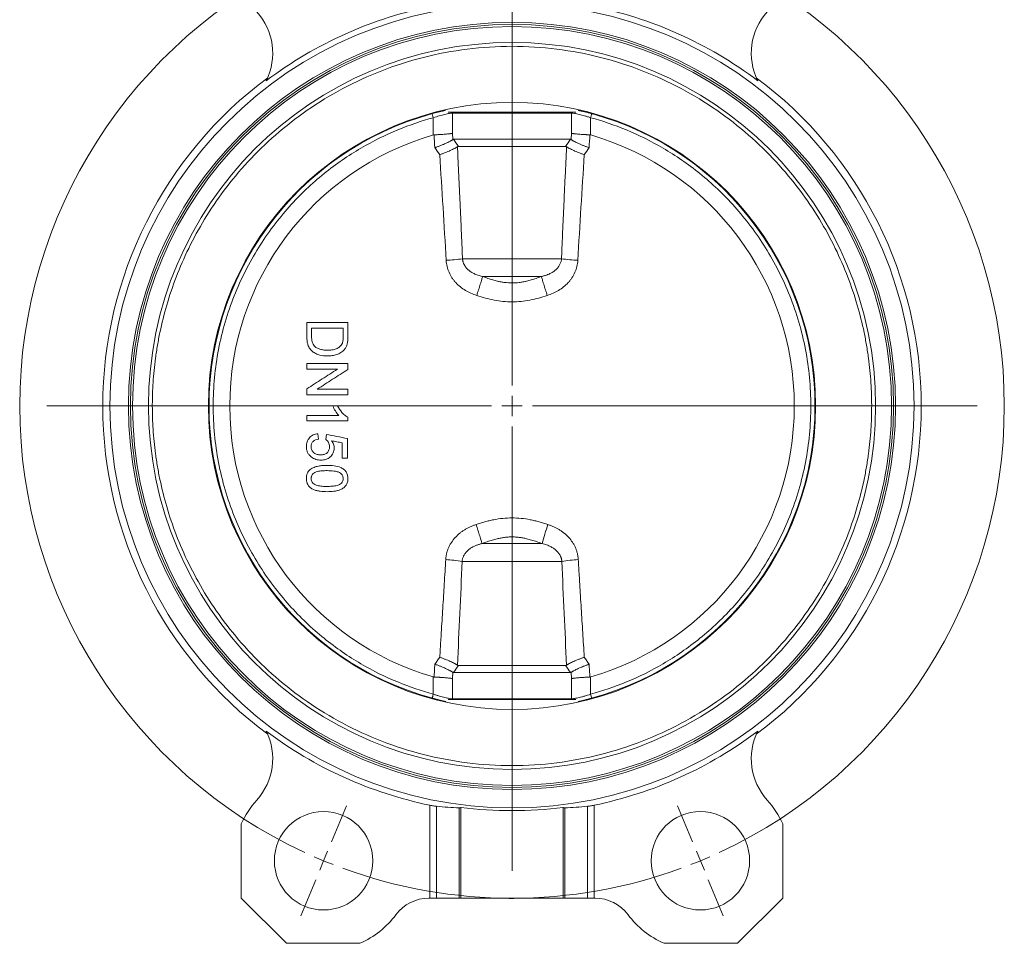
# Model space of a CAD drawing. Header units: millimetres. Extents: x 38 to 1003, y -143 to 975.
# Tile 8 of 29: x 166 to 406, y 301 to 526. Entities that reach past the tile are written whole.
import ezdxf

# ---------------------------------------------------------------- set-up
doc = ezdxf.new("R2010")
doc.units = ezdxf.units.MM

# ---------------------------------------------------------------- blocks, each defined once
blk = doc.blocks.new('SW_CENTERMARKSYMBOL_2')
at = {"color": 0, "linetype": 'Continuous', "lineweight": 0}
for p, q in [((-93.76, 4.62), (-97.39, 13.4)), ((1.91, 4.62), (5.55, 13.4)), ((-45.92, -105.87), (-45.92, 2.5)), ((-91.84, 0), (-92.8, 2.31)), ((-91.84, 0), (-90.89, -2.31)), ((0, 0), (-0.96, -2.31)), ((0, 0), (0.96, 2.31)), ((-89.93, -4.62), (-86.3, -13.4)), ((-1.91, -4.62), (-5.55, -13.4)), ((-45.92, -110.87), (-45.92, -108.37)), ((-50.92, -110.87), (-159.29, -110.87)), ((-45.92, -110.87), (-48.42, -110.87)), ((-45.92, -110.87), (-45.92, -113.37)), ((-45.92, -110.87), (-43.42, -110.87)), ((-40.92, -110.87), (67.44, -110.87)), ((-45.92, -115.87), (-45.92, -224.23)), ((-89.93, -217.11), (-86.3, -208.33)), ((-1.91, -217.11), (-5.55, -208.33)), ((-91.84, -221.73), (-90.89, -219.42)), ((0, -221.73), (-0.96, -219.42)), ((-91.84, -221.73), (-92.8, -224.04)), ((0, -221.73), (0.96, -224.04)), ((-93.76, -226.35), (-97.39, -235.13)), ((1.91, -226.35), (5.55, -235.13))]:
    blk.add_line(p, q, dxfattribs=at)
for start, end in [(69.8873, 110.1127), (112.5, 113.6937), (111.3063, 112.5), (67.5, 68.6937), (66.3063, 67.5), (114.8873, 245.1127), (294.8873, 65.1127), (246.3063, 247.5), (292.5, 293.6937), (247.5, 248.6937), (291.3063, 292.5), (249.8873, 290.1127)]:
    blk.add_arc((-45.92, -110.87), 120, start, end, dxfattribs=at)

msp = doc.modelspace()

# ---------------------------------------------------------------- linework, layer by layer
at = {"color": 7, "linetype": 'Continuous', "lineweight": 15}
for p, q in [((267.03, 502.89), (267.29, 501.93)), ((267.29, 501.93), (267.29, 497.73)), ((270.14, 503.82), (270.21, 503.7)), ((270.9, 503.25), (286.47, 503.25)), ((271.97, 503.05), (300.96, 503.05)), ((271.97, 498.13), (271.97, 503.05)), ((286.47, 503.25), (302.03, 503.25)), ((300.96, 503.05), (300.96, 498.13)), ((305.64, 497.73), (305.64, 501.93)), ((271.97, 498.13), (272.03, 496.59)), ((300.96, 498.13), (300.9, 496.59)), ((300.7, 496.66), (272.23, 496.66)), ((299.54, 494.93), (273.39, 494.93)), ((298.54, 467.55), (274.4, 467.55)), ((279.28, 463.22), (293.66, 463.22)), ((242.78, 431.66), (243.97, 431.66)), ((236.47, 429.35), (236.47, 428.07)), ((239.29, 423.58), (239.16, 424.86)), ((241.21, 424.74), (241.08, 423.45)), ((245.06, 418.97), (246.34, 418.97)), ((293.79, 398.1), (279.14, 398.1)), ((274.31, 393.77), (298.62, 393.77)), ((273.39, 368.39), (299.54, 368.39)), ((267.29, 365.59), (267.29, 361.39)), ((271.97, 365.19), (272.03, 366.73)), ((271.97, 360.27), (271.97, 365.19)), ((272.23, 366.66), (300.7, 366.66)), ((300.96, 365.19), (300.9, 366.73)), ((300.96, 365.19), (300.96, 360.27)), ((305.64, 361.39), (305.64, 365.59)), ((270.9, 360.07), (302.03, 360.07)), ((300.96, 360.27), (271.97, 360.27)), ((305.9, 360.42), (305.64, 361.39)), ((302.8, 359.5), (302.73, 359.62)), ((266.42, 311.66), (266.42, 334.33)), ((268.06, 311.66), (268.06, 334.06)), ((273.6, 311.66), (273.6, 333.68)), ((273.97, 333.81), (273.97, 311.66)), ((298.97, 311.66), (298.97, 333.81)), ((299.33, 333.68), (299.33, 311.66)), ((304.87, 311.66), (304.87, 334.06)), ((306.51, 311.66), (306.51, 334.33)), ((220.47, 329.79), (220.47, 311.66)), ((352.47, 311.66), (352.47, 329.79)), ((220.47, 311.66), (231.47, 300.66)), ((266.19, 311.66), (266.42, 311.66)), ((266.42, 311.66), (268.06, 311.66)), ((268.06, 311.66), (273.6, 311.66)), ((273.6, 311.66), (273.97, 311.66)), ((273.97, 311.66), (298.97, 311.66)), ((285.49, 311.56), (285.49, 311.66)), ((285.81, 311.56), (285.81, 311.66)), ((285.81, 311.56), (286.67, 311.56)), ((286.67, 311.56), (286.67, 311.66)), ((286.67, 311.56), (286.88, 311.56)), ((286.88, 311.56), (286.88, 311.66)), ((287.34, 311.56), (287.34, 311.66)), ((298.97, 311.66), (299.33, 311.66)), ((299.33, 311.66), (304.87, 311.66)), ((304.87, 311.66), (306.51, 311.66)), ((306.51, 311.66), (306.74, 311.66)), ((341.47, 300.66), (352.47, 311.66)), ((231.47, 300.66), (249.41, 300.66)), ((323.52, 300.66), (341.47, 300.66))]:
    msp.add_line(p, q, dxfattribs=at)
at = {"color": 8, "linetype": 'Continuous', "lineweight": 15, "flags": 128}
for points in [[(271.99, 503.25), (271.98, 503.22), (271.97, 503.05)], [(300.95, 503.25), (300.95, 503.22), (300.96, 503.05)], [(271.99, 360.07), (271.98, 360.1), (271.97, 360.27)], [(300.95, 360.07), (300.95, 360.1), (300.96, 360.27)]]:
    msp.add_lwpolyline(points, dxfattribs=at)
at = {"color": 7, "linetype": 'Continuous', "lineweight": 15}
for centre, radius in [((286.47, 431.66), 98), ((286.47, 431.66), 93.5), ((286.47, 431.66), 93), ((286.47, 431.66), 74), ((240.54, 320.79), 12), ((332.39, 320.79), 12)]:
    msp.add_circle(centre, radius, dxfattribs=at)
for centre, radius, start, end in [((286.47, 431.66), 99.37, 101.0229, 127.061), ((286.47, 431.66), 99.37, 52.939, 78.9771), ((213.15, 517.65), 15, 333.5029, 42.2452), ((359.78, 517.65), 15, 137.7548, 206.4971), ((286.47, 431.66), 92.5, 0, 180), ((286.47, 431.66), 88.61, 0, 180), ((286.47, 431.66), 99.75, 126.6545, 233.3455), ((286.47, 431.66), 99.75, 306.6545, 53.3455), ((286.47, 431.66), 73.85, 102.7192, 180), ((286.47, 431.66), 73.85, 0, 77.2808), ((286.47, 431.66), 68.8, 106.1832, 253.8168), ((286.47, 431.66), 68.8, 286.1832, 73.8168), ((268.63, 505.73), 38.61, 272.6371, 278.5816), ((304.3, 505.73), 38.61, 261.4184, 267.3629), ((286.47, 431.66), 92.5, 180, 360), ((286.47, 431.66), 88.61, 180, 0), ((286.47, 431.66), 73.85, 180, 257.2808), ((286.47, 431.66), 73.85, 282.7192, 0), ((360.5, 380.13), 69.08, 160.8821, 164.9169), ((268.6, 357.99), 36.24, 80.9291, 87.3097), ((304.33, 357.99), 36.24, 92.6903, 99.0709), ((213.15, 345.67), 15, 317.7548, 26.4971), ((286.47, 431.66), 99.37, 232.939, 258.3649), ((286.47, 431.66), 99.37, 281.6351, 307.061), ((359.78, 345.67), 15, 153.5029, 222.2452), ((240.54, 320.79), 22, 137.7548, 155.8722), ((286.47, 431.66), 98.65, 262.7202, 277.2798), ((332.39, 320.79), 22, 24.1278, 42.2452), ((266.19, 301.66), 10, 90, 143.2767), ((306.74, 301.66), 10, 36.7233, 90), ((240.54, 320.79), 22, 293.7655, 323.2767), ((332.39, 320.79), 22, 216.7233, 246.2345)]:
    msp.add_arc(centre, radius, start, end, dxfattribs=at)
for centre, start_param, end_param in [((277.6, 431.66), 4.615392, 4.671811), ((295.33, 431.66), 4.752967, 4.809386)]:
    msp.add_ellipse(centre, major_axis=(98.46, 0), ratio=0.995936, start_param=start_param, end_param=end_param, dxfattribs=at)
for points, knots in [([(374.14, 431.66), (374.14, 431.97), (374.13, 432.6), (374.12, 433.54), (374.09, 434.49), (374.06, 435.43), (374.01, 436.37), (373.92, 438), (373.73, 440.31), (373.37, 443.36), (372.9, 446.46), (372.08, 450.79), (370.68, 456.37), (368.37, 463.23), (365.31, 470.26), (361.43, 477.38), (356.63, 484.47), (350.88, 491.37), (344.13, 497.93), (336.4, 503.95), (327.73, 509.24), (318.23, 513.6), (308.05, 516.86), (297.38, 518.88), (286.47, 519.56), (275.55, 518.88), (264.88, 516.86), (254.7, 513.6), (245.2, 509.24), (236.54, 503.95), (228.8, 497.93), (222.05, 491.37), (216.3, 484.47), (211.51, 477.38), (207.62, 470.26), (204.56, 463.23), (202.25, 456.37), (200.86, 450.79), (200.03, 446.46), (199.56, 443.36), (199.21, 440.31), (198.99, 437.68), (198.87, 435.43), (198.81, 433.54), (198.8, 432.29), (198.79, 431.66)], [0, 0, 0, 0, 0.003423, 0.006846, 0.010268, 0.013691, 0.017114, 0.020538, 0.031466, 0.042396, 0.054022, 0.06565, 0.090365, 0.116606, 0.144422, 0.173842, 0.204873, 0.237492, 0.271638, 0.307213, 0.344072, 0.382028, 0.42085, 0.460272, 0.5, 0.539728, 0.57915, 0.617972, 0.655928, 0.692787, 0.728362, 0.762509, 0.795127, 0.826158, 0.855578, 0.883394, 0.909636, 0.934351, 0.945977, 0.957605, 0.968533, 0.979463, 0.986308, 0.993153, 1, 1, 1, 1]), ([(267.29, 501.93), (264.47, 501.16), (261.56, 500.18), (255.64, 497.73), (252.62, 496.25), (246.6, 492.72), (243.59, 490.66), (237.72, 485.92), (234.86, 483.22), (229.47, 477.19), (226.94, 473.85), (222.4, 466.58), (220.4, 462.65), (217.1, 454.34), (215.81, 449.95), (214.07, 440.93), (213.63, 436.29), (213.63, 427.02), (214.07, 422.39), (215.81, 413.37), (217.1, 408.98), (220.4, 400.67), (222.4, 396.74), (226.94, 389.47), (229.47, 386.13), (234.86, 380.1), (237.72, 377.4), (243.59, 372.65), (246.6, 370.6), (252.62, 367.06), (255.64, 365.59), (261.56, 363.14), (264.47, 362.16), (267.29, 361.39)], [0, 0, 0, 0, 0.0625, 0.0625, 0.125, 0.125, 0.1875, 0.1875, 0.25, 0.25, 0.3125, 0.3125, 0.375, 0.375, 0.4375, 0.4375, 0.5, 0.5, 0.5625, 0.5625, 0.625, 0.625, 0.6875, 0.6875, 0.75, 0.75, 0.8125, 0.8125, 0.875, 0.875, 0.9375, 0.9375, 1, 1, 1, 1]), ([(271.97, 503.05), (271.88, 503.05), (271.77, 503.04), (271.51, 503.02), (271.37, 503), (271.06, 502.94), (270.88, 502.91), (270.51, 502.83), (270.31, 502.79), (269.9, 502.69), (269.68, 502.63), (269.23, 502.51), (268.99, 502.45), (268.28, 502.24), (267.79, 502.09), (267.29, 501.93)], [0, 0, 0, 0, 0.125, 0.125, 0.25, 0.25, 0.375, 0.375, 0.5, 0.5, 0.625, 0.625, 0.75, 0.75, 1, 1, 1, 1]), ([(305.64, 501.93), (305.39, 502.01), (305.15, 502.09), (304.65, 502.24), (304.41, 502.31), (303.93, 502.45), (303.7, 502.51), (303.25, 502.63), (303.03, 502.69), (302.61, 502.79), (302.42, 502.83), (302.05, 502.91), (301.87, 502.94), (301.4, 503.02), (301.15, 503.05), (300.96, 503.05)], [0, 0, 0, 0, 0.125, 0.125, 0.25, 0.25, 0.375, 0.375, 0.5, 0.5, 0.625, 0.625, 0.75, 0.75, 1, 1, 1, 1]), ([(305.64, 501.93), (305.67, 502.04), (305.71, 502.16), (305.77, 502.4), (305.8, 502.51), (305.85, 502.7), (305.87, 502.77), (305.9, 502.87), (305.9, 502.89), (305.9, 502.89)], [0, 0, 0, 0, 0.25, 0.25, 0.5, 0.5, 0.75, 0.75, 1, 1, 1, 1]), ([(305.64, 361.39), (308.47, 362.16), (311.38, 363.14), (317.3, 365.59), (320.31, 367.06), (326.33, 370.6), (329.34, 372.65), (335.21, 377.4), (338.07, 380.1), (343.46, 386.13), (346, 389.47), (350.53, 396.74), (352.53, 400.67), (355.83, 408.98), (357.12, 413.37), (358.86, 422.39), (359.31, 427.02), (359.31, 436.29), (358.86, 440.93), (357.12, 449.95), (355.83, 454.34), (352.53, 462.65), (350.53, 466.58), (346, 473.85), (343.46, 477.19), (338.07, 483.22), (335.21, 485.92), (329.34, 490.66), (326.33, 492.72), (320.31, 496.25), (317.3, 497.73), (311.38, 500.18), (308.47, 501.16), (305.64, 501.93)], [0, 0, 0, 0, 0.0625, 0.0625, 0.125, 0.125, 0.1875, 0.1875, 0.25, 0.25, 0.3125, 0.3125, 0.375, 0.375, 0.4375, 0.4375, 0.5, 0.5, 0.5625, 0.5625, 0.625, 0.625, 0.6875, 0.6875, 0.75, 0.75, 0.8125, 0.8125, 0.875, 0.875, 0.9375, 0.9375, 1, 1, 1, 1]), ([(267.48, 497.76), (267.45, 497.76), (267.38, 497.76), (267.32, 497.74), (267.29, 497.73)], [0, 0, 0, 0, 0.494967, 1, 1, 1, 1]), ([(271.97, 498.13), (271.94, 498.12), (271.89, 498.11), (271.81, 498.1), (271.72, 498.08), (271.64, 498.07), (271.56, 498.06), (271.48, 498.04), (271.4, 498.03), (271.33, 498.02), (271.13, 498), (270.77, 497.96), (270.2, 497.91), (269.59, 497.86), (269.02, 497.83), (268.56, 497.81), (268.2, 497.79), (267.84, 497.77), (267.6, 497.77), (267.48, 497.76)], [0, 0, 0, 0, 0.0363671, 0.0706139, 0.1027402, 0.1327462, 0.1606317, 0.1863966, 0.210041, 0.2315648, 0.250968, 0.3824349, 0.5007492, 0.6290163, 0.7504004, 0.814213, 0.8770828, 0.9390113, 1, 1, 1, 1]), ([(305.45, 497.76), (305.38, 497.77), (305.25, 497.77), (305.04, 497.78), (304.84, 497.78), (304.63, 497.79), (304.43, 497.8), (304.22, 497.81), (303.86, 497.83), (303.34, 497.86), (302.73, 497.91), (302.16, 497.96), (301.77, 498), (301.5, 498.04), (301.32, 498.06), (301.13, 498.09), (301.02, 498.12), (300.96, 498.13)], [0, 0, 0, 0, 0.03474, 0.069787, 0.105141, 0.140803, 0.176774, 0.213053, 0.24964, 0.37102, 0.499295, 0.617604, 0.749079, 0.795711, 0.853076, 0.921174, 1, 1, 1, 1]), ([(305.64, 497.73), (305.61, 497.74), (305.55, 497.76), (305.48, 497.76), (305.45, 497.76)], [0, 0, 0, 0, 0.5050329, 1, 1, 1, 1]), ([(267.66, 494.63), (267.73, 494.65), (267.88, 494.7), (268.11, 494.78), (268.39, 494.88), (268.7, 495), (269.08, 495.14), (269.44, 495.29), (269.86, 495.46), (270.34, 495.67), (270.86, 495.92), (271.27, 496.12), (271.55, 496.28), (271.74, 496.39), (271.9, 496.49), (271.99, 496.56), (272.03, 496.59)], [0, 0, 0, 0, 0.0369892, 0.0788643, 0.1257443, 0.1879243, 0.2508922, 0.3321193, 0.3932698, 0.5007621, 0.6309362, 0.7504442, 0.8149953, 0.8781696, 0.9398653, 1, 1, 1, 1]), ([(273.17, 494.86), (273.14, 494.83), (273.08, 494.79), (272.97, 494.72), (272.86, 494.65), (272.73, 494.58), (272.59, 494.5), (272.36, 494.38), (271.98, 494.19), (271.44, 493.93), (270.84, 493.67), (270.31, 493.45), (269.87, 493.28), (269.53, 493.16), (269.2, 493.03), (268.97, 492.95), (268.85, 492.91)], [0, 0, 0, 0, 0.039854, 0.080435, 0.121723, 0.163697, 0.206331, 0.249594, 0.36903, 0.499383, 0.624691, 0.749303, 0.81207, 0.874135, 0.937288, 1, 1, 1, 1]), ([(274.4, 467.55), (274.37, 468.29), (274.3, 469.79), (274.21, 472.05), (274.11, 474.32), (274.01, 476.61), (273.91, 478.91), (273.77, 481.95), (273.59, 485.74), (273.38, 490.28), (273.24, 493.32), (273.17, 494.86)], [0, 0, 0, 0, 0.081931, 0.164448, 0.247554, 0.331249, 0.415534, 0.50041, 0.665047, 0.831574, 1, 1, 1, 1]), ([(299.76, 494.86), (299.73, 494.07), (299.66, 492.51), (299.55, 490.17), (299.44, 487.84), (299.33, 485.53), (299.22, 483.24), (299.12, 480.95), (299.01, 478.68), (298.91, 476.43), (298.81, 474.19), (298.72, 471.96), (298.63, 469.75), (298.57, 468.28), (298.54, 467.55)], [0, 0, 0, 0, 0.086314, 0.172082, 0.257307, 0.341988, 0.426126, 0.509724, 0.592781, 0.675299, 0.757278, 0.838721, 0.919628, 1, 1, 1, 1]), ([(299.76, 494.86), (299.8, 494.83), (299.86, 494.79), (299.96, 494.72), (300.08, 494.65), (300.2, 494.58), (300.34, 494.5), (300.58, 494.38), (300.95, 494.19), (301.49, 493.93), (302.1, 493.67), (302.63, 493.45), (303.06, 493.28), (303.4, 493.16), (303.74, 493.03), (303.96, 492.95), (304.08, 492.91)], [0, 0, 0, 0, 0.039849, 0.080437, 0.121737, 0.16372, 0.206352, 0.249594, 0.369105, 0.499383, 0.624691, 0.749303, 0.812105, 0.874135, 0.937217, 1, 1, 1, 1]), ([(300.9, 496.59), (300.92, 496.57), (300.97, 496.54), (301.06, 496.48), (301.15, 496.42), (301.25, 496.36), (301.36, 496.29), (301.48, 496.23), (301.7, 496.1), (302.07, 495.92), (302.62, 495.66), (303.23, 495.39), (303.78, 495.17), (304.23, 495), (304.57, 494.87), (304.92, 494.75), (305.16, 494.67), (305.27, 494.63)], [0, 0, 0, 0, 0.034172, 0.068864, 0.104064, 0.139756, 0.175923, 0.212546, 0.249603, 0.369112, 0.499304, 0.624646, 0.749107, 0.812059, 0.874246, 0.937322, 1, 1, 1, 1]), ([(277.87, 458.59), (276.91, 458.91), (275.99, 459.31), (274.69, 460.09), (274.27, 460.38), (273.48, 461.01), (273.11, 461.36), (272.6, 461.91), (272.44, 462.1), (272.13, 462.5), (271.98, 462.7), (271.56, 463.34), (271.32, 463.78), (270.91, 464.69), (270.75, 465.17), (270.51, 466.16), (270.44, 466.65), (270.41, 467.15)], [0, 0, 0, 0, 0.25, 0.25, 0.375, 0.375, 0.5, 0.5, 0.5625, 0.5625, 0.625, 0.625, 0.75, 0.75, 0.875, 0.875, 1, 1, 1, 1]), ([(274.4, 467.55), (274.4, 467.48), (274.41, 467.35), (274.45, 467.16), (274.49, 466.97), (274.54, 466.78), (274.6, 466.59), (274.67, 466.41), (274.75, 466.23), (274.85, 466.05), (275.06, 465.68), (275.45, 465.16), (276.1, 464.58), (276.83, 464.1), (277.52, 463.76), (278.15, 463.53), (278.71, 463.35), (279.08, 463.26), (279.28, 463.22)], [0, 0, 0, 0, 0.027121, 0.054413, 0.081894, 0.109581, 0.137489, 0.165635, 0.194035, 0.222705, 0.251661, 0.373545, 0.501276, 0.623346, 0.750831, 0.832062, 0.915031, 1, 1, 1, 1]), ([(293.66, 463.22), (293.77, 463.24), (294, 463.3), (294.34, 463.39), (294.67, 463.5), (295, 463.61), (295.48, 463.8), (296.11, 464.1), (296.84, 464.58), (297.49, 465.17), (297.91, 465.73), (298.17, 466.19), (298.31, 466.52), (298.42, 466.86), (298.5, 467.2), (298.52, 467.43), (298.54, 467.55)], [0, 0, 0, 0, 0.0514568, 0.1021498, 0.1521355, 0.2014716, 0.2502151, 0.3779372, 0.5002198, 0.6280234, 0.749975, 0.8015404, 0.8522329, 0.9021445, 0.9513684, 1, 1, 1, 1]), ([(302.52, 467.15), (302.49, 466.65), (302.42, 466.15), (302.18, 465.17), (302.02, 464.7), (301.61, 463.77), (301.37, 463.33), (300.95, 462.7), (300.8, 462.5), (300.49, 462.1), (300.33, 461.91), (299.81, 461.35), (299.44, 461.01), (298.65, 460.38), (298.24, 460.09), (296.93, 459.3), (296.02, 458.9), (295.06, 458.59)], [0, 0, 0, 0, 0.125, 0.125, 0.25, 0.25, 0.375, 0.375, 0.4375, 0.4375, 0.5, 0.5, 0.625, 0.625, 0.75, 0.75, 1, 1, 1, 1]), ([(277.87, 458.59), (278.02, 459.04), (278.17, 459.51), (278.47, 460.45), (278.62, 460.91), (278.87, 461.76), (278.99, 462.14), (279.16, 462.78), (279.23, 463.03), (279.28, 463.22)], [0, 0, 0, 0, 0.25, 0.25, 0.5, 0.5, 0.75, 0.75, 1, 1, 1, 1]), ([(293.66, 463.22), (293.44, 463.14), (293.02, 462.98), (292.38, 462.77), (291.77, 462.57), (291.17, 462.39), (290.59, 462.23), (289.91, 462.06), (289.12, 461.89), (287.94, 461.71), (286.46, 461.61), (284.99, 461.71), (283.82, 461.89), (282.84, 462.09), (281.75, 462.38), (280.53, 462.76), (279.7, 463.06), (279.28, 463.22)], [0, 0, 0, 0, 0.0467097, 0.0917894, 0.1353392, 0.1774785, 0.218348, 0.258111, 0.3205617, 0.3808207, 0.5003899, 0.6190363, 0.6787039, 0.7405202, 0.8215512, 0.9076893, 1, 1, 1, 1]), ([(295.06, 458.59), (294.91, 459.04), (294.76, 459.51), (294.46, 460.45), (294.32, 460.91), (294.06, 461.76), (293.95, 462.14), (293.77, 462.78), (293.7, 463.03), (293.66, 463.22)], [0, 0, 0, 0, 0.25, 0.25, 0.5, 0.5, 0.75, 0.75, 1, 1, 1, 1]), ([(295.06, 458.59), (293.68, 458.14), (292.28, 457.75), (290.13, 457.33), (289.4, 457.22), (287.93, 457.07), (287.2, 457.04), (284.99, 457.04), (283.54, 457.19), (281.39, 457.6), (280.68, 457.77), (279.27, 458.15), (278.57, 458.36), (277.87, 458.59)], [0, 0, 0, 0, 0.25, 0.25, 0.375, 0.375, 0.5, 0.5, 0.75, 0.75, 0.875, 0.875, 1, 1, 1, 1]), ([(236.47, 452.04), (237.13, 452.04), (238.46, 452.04), (240.46, 452.04), (242.46, 452.04), (244.46, 452.04), (245.8, 452.04), (246.47, 452.04)], [0, 0, 0, 0, 0.200004, 0.400002, 0.599998, 0.799996, 1, 1, 1, 1]), ([(236.47, 448.46), (236.47, 449.06), (236.47, 450.25), (236.47, 451.45), (236.47, 452.04)], [0, 0, 0, 0, 0.5, 1, 1, 1, 1]), ([(246.47, 452.04), (246.47, 451.47), (246.47, 450.33), (246.47, 449.19), (246.47, 448.62)], [0, 0, 0, 0, 0.5, 1, 1, 1, 1]), ([(245.31, 450.63), (244.67, 450.63), (243.39, 450.63), (241.46, 450.63), (239.54, 450.63), (238.26, 450.63), (237.62, 450.63)], [0, 0, 0, 0, 0.2500023, 0.5, 0.7499977, 1, 1, 1, 1]), ([(237.62, 450.63), (237.62, 450.29), (237.62, 449.6), (237.62, 448.92), (237.62, 448.57)], [0, 0, 0, 0, 0.5, 1, 1, 1, 1]), ([(245.31, 448.61), (245.31, 448.94), (245.31, 449.62), (245.31, 450.3), (245.31, 450.63)], [0, 0, 0, 0, 0.5, 1, 1, 1, 1]), ([(236.47, 448.46), (236.47, 448.13), (236.49, 447.81), (236.57, 447.16), (236.63, 446.84), (236.84, 446.21), (236.97, 445.92), (237.26, 445.51), (237.36, 445.38), (237.59, 445.15), (237.71, 445.04), (237.97, 444.83), (238.1, 444.74), (238.38, 444.57), (238.52, 444.49), (238.96, 444.28), (239.27, 444.17), (240.22, 443.9), (240.87, 443.85), (241.52, 443.84)], [0, 0, 0, 0, 0.125, 0.125, 0.25, 0.25, 0.375, 0.375, 0.4375, 0.4375, 0.5, 0.5, 0.5625, 0.5625, 0.625, 0.625, 0.75, 0.75, 1, 1, 1, 1]), ([(238.33, 446.21), (238.18, 446.36), (238.06, 446.53), (237.86, 446.91), (237.79, 447.11), (237.69, 447.52), (237.66, 447.73), (237.63, 448.15), (237.62, 448.36), (237.62, 448.57)], [0, 0, 0, 0, 0.25, 0.25, 0.5, 0.5, 0.75, 0.75, 1, 1, 1, 1]), ([(245.11, 446.95), (245.04, 446.79), (244.95, 446.64), (244.74, 446.36), (244.62, 446.23), (244.23, 445.88), (243.92, 445.69), (243.43, 445.5), (243.27, 445.45), (242.93, 445.37), (242.75, 445.34), (242.24, 445.27), (241.89, 445.25), (241.54, 445.25)], [0, 0, 0, 0, 0.125, 0.125, 0.25, 0.25, 0.5, 0.5, 0.625, 0.625, 0.75, 0.75, 1, 1, 1, 1]), ([(245.31, 448.61), (245.31, 448.33), (245.31, 448.05), (245.26, 447.63), (245.25, 447.49), (245.19, 447.22), (245.15, 447.08), (245.11, 446.95)], [0, 0, 0, 0, 0.5, 0.5, 0.75, 0.75, 1, 1, 1, 1]), ([(245.61, 445.4), (245.78, 445.62), (245.93, 445.84), (246.17, 446.33), (246.25, 446.59), (246.32, 446.86)], [0, 0, 0, 0, 0.5, 0.5, 1, 1, 1, 1]), ([(246.32, 446.86), (246.39, 447.15), (246.42, 447.44), (246.45, 447.88), (246.46, 448.03), (246.46, 448.33), (246.47, 448.48), (246.47, 448.62)], [0, 0, 0, 0, 0.5, 0.5, 0.75, 0.75, 1, 1, 1, 1]), ([(241.54, 445.25), (241.26, 445.25), (240.97, 445.26), (240.4, 445.32), (240.11, 445.36), (239.56, 445.5), (239.3, 445.6), (238.78, 445.86), (238.54, 446.02), (238.33, 446.21)], [0, 0, 0, 0, 0.25, 0.25, 0.5, 0.5, 0.75, 0.75, 1, 1, 1, 1]), ([(241.52, 443.84), (241.9, 443.84), (242.27, 443.87), (243.02, 443.97), (243.39, 444.05), (243.92, 444.23), (244.09, 444.3), (244.43, 444.46), (244.6, 444.56), (245.07, 444.87), (245.36, 445.12), (245.61, 445.4)], [0, 0, 0, 0, 0.25, 0.25, 0.5, 0.5, 0.625, 0.625, 0.75, 0.75, 1, 1, 1, 1]), ([(236.47, 440.63), (236.47, 440.87), (236.47, 441.34), (236.47, 441.81), (236.47, 442.04)], [0, 0, 0, 0, 0.5, 1, 1, 1, 1]), ([(236.47, 442.04), (237.13, 442.04), (238.46, 442.04), (240.46, 442.04), (242.46, 442.04), (244.46, 442.04), (245.8, 442.04), (246.47, 442.04)], [0, 0, 0, 0, 0.200004, 0.400002, 0.599998, 0.799996, 1, 1, 1, 1]), ([(246.47, 442.04), (246.47, 441.8), (246.47, 441.3), (246.47, 440.8), (246.47, 440.55)], [0, 0, 0, 0, 0.5, 1, 1, 1, 1]), ([(236.47, 435.84), (237.09, 436.24), (238.33, 437.04), (240.2, 438.24), (242.06, 439.43), (243.31, 440.23), (243.93, 440.63)], [0, 0, 0, 0, 0.250003, 0.5, 0.749997, 1, 1, 1, 1]), ([(243.93, 440.63), (243.31, 440.63), (242.06, 440.63), (240.2, 440.63), (238.33, 440.63), (237.09, 440.63), (236.47, 440.63)], [0, 0, 0, 0, 0.250002, 0.5, 0.749998, 1, 1, 1, 1]), ([(246.47, 440.55), (245.84, 440.15), (244.6, 439.35), (242.73, 438.16), (240.87, 436.96), (239.63, 436.16), (239, 435.76)], [0, 0, 0, 0, 0.250003, 0.5, 0.749997, 1, 1, 1, 1]), ([(236.47, 434.35), (236.47, 434.6), (236.47, 435.1), (236.47, 435.59), (236.47, 435.84)], [0, 0, 0, 0, 0.5, 1, 1, 1, 1]), ([(239, 435.76), (239.63, 435.76), (240.87, 435.76), (242.73, 435.76), (244.6, 435.76), (245.84, 435.76), (246.47, 435.76)], [0, 0, 0, 0, 0.250002, 0.5, 0.749998, 1, 1, 1, 1]), ([(246.47, 434.35), (245.8, 434.35), (244.46, 434.35), (242.46, 434.35), (240.46, 434.35), (238.46, 434.35), (237.13, 434.35), (236.47, 434.35)], [0, 0, 0, 0, 0.200004, 0.400002, 0.599998, 0.799996, 1, 1, 1, 1]), ([(197.85, 431.66), (197.8, 431.66), (197.72, 431.66), (197.49, 431.66), (197.33, 431.66), (196.95, 431.66), (196.71, 431.66), (196.19, 431.66), (195.9, 431.66), (195.35, 431.66), (195.09, 431.66), (194.64, 431.66), (194.45, 431.66), (194.18, 431.66), (194.09, 431.66), (193.99, 431.66), (193.97, 431.66), (193.97, 431.66)], [0, 0, 0, 0, 0.125, 0.125, 0.25, 0.25, 0.375, 0.375, 0.5, 0.5, 0.625, 0.625, 0.75, 0.75, 0.875, 0.875, 1, 1, 1, 1]), ([(197.85, 431.66), (197.88, 431.66), (197.93, 431.66), (198.05, 431.66), (198.13, 431.66), (198.3, 431.66), (198.4, 431.66), (198.6, 431.66), (198.7, 431.66), (198.79, 431.66)], [0, 0, 0, 0, 0.25, 0.25, 0.5, 0.5, 0.75, 0.75, 1, 1, 1, 1]), ([(198.79, 431.66), (198.8, 431.34), (198.8, 430.72), (198.81, 429.77), (198.84, 428.83), (198.87, 427.89), (198.92, 426.95), (199.02, 425.32), (199.21, 423.01), (199.56, 419.96), (200.03, 416.85), (200.86, 412.53), (202.25, 406.95), (204.56, 400.09), (207.62, 393.06), (211.51, 385.94), (216.3, 378.85), (222.05, 371.95), (228.8, 365.39), (236.54, 359.36), (245.2, 354.08), (254.7, 349.72), (264.88, 346.46), (275.55, 344.44), (286.47, 343.76), (297.38, 344.44), (308.05, 346.46), (318.23, 349.72), (327.73, 354.08), (336.4, 359.36), (344.13, 365.39), (350.88, 371.95), (356.63, 378.85), (361.43, 385.94), (365.31, 393.06), (368.37, 400.09), (370.68, 406.95), (372.08, 412.53), (372.9, 416.85), (373.37, 419.96), (373.73, 423.01), (373.94, 425.63), (374.06, 427.89), (374.13, 429.77), (374.13, 431.03), (374.14, 431.66)], [0, 0, 0, 0, 0.003423, 0.006846, 0.010268, 0.013691, 0.017114, 0.020538, 0.031466, 0.042396, 0.054022, 0.06565, 0.090365, 0.116606, 0.144422, 0.173842, 0.204873, 0.237492, 0.271638, 0.307213, 0.344072, 0.382028, 0.42085, 0.460272, 0.5, 0.539728, 0.57915, 0.617972, 0.655928, 0.692787, 0.728362, 0.762509, 0.795127, 0.826158, 0.855578, 0.883394, 0.909636, 0.934351, 0.945977, 0.957605, 0.968533, 0.979463, 0.986308, 0.993153, 1, 1, 1, 1]), ([(242.78, 431.66), (242.96, 431.23), (243.17, 430.82), (243.66, 430.05), (243.94, 429.68), (244.26, 429.35)], [0, 0, 0, 0, 0.5, 0.5, 1, 1, 1, 1]), ([(246.47, 428.89), (246.19, 429.04), (245.93, 429.22), (245.44, 429.62), (245.22, 429.84), (244.6, 430.56), (244.26, 431.1), (243.97, 431.66)], [0, 0, 0, 0, 0.25, 0.25, 0.5, 0.5, 1, 1, 1, 1]), ([(375.08, 431.66), (375.05, 431.66), (375, 431.66), (374.88, 431.66), (374.8, 431.66), (374.63, 431.66), (374.53, 431.66), (374.33, 431.66), (374.23, 431.66), (374.14, 431.66)], [0, 0, 0, 0, 0.25, 0.25, 0.5, 0.5, 0.75, 0.75, 1, 1, 1, 1]), ([(375.08, 431.66), (375.14, 431.66), (375.21, 431.66), (375.45, 431.66), (375.6, 431.66), (375.98, 431.66), (376.22, 431.66), (376.74, 431.66), (377.03, 431.66), (377.58, 431.66), (377.85, 431.66), (378.3, 431.66), (378.48, 431.66), (378.75, 431.66), (378.84, 431.66), (378.95, 431.66), (378.97, 431.66), (378.97, 431.66)], [0, 0, 0, 0, 0.125, 0.125, 0.25, 0.25, 0.375, 0.375, 0.5, 0.5, 0.625, 0.625, 0.75, 0.75, 0.875, 0.875, 1, 1, 1, 1]), ([(236.47, 429.35), (237.11, 429.35), (238.41, 429.35), (240.36, 429.35), (242.31, 429.35), (243.61, 429.35), (244.26, 429.35)], [0, 0, 0, 0, 0.250002, 0.5, 0.749998, 1, 1, 1, 1]), ([(246.47, 428.07), (245.8, 428.07), (244.46, 428.07), (242.46, 428.07), (240.46, 428.07), (238.46, 428.07), (237.13, 428.07), (236.47, 428.07)], [0, 0, 0, 0, 0.2000039, 0.400002, 0.599998, 0.7999961, 1, 1, 1, 1]), ([(239.16, 424.86), (238.77, 424.82), (238.4, 424.74), (237.86, 424.5), (237.69, 424.4), (237.38, 424.18), (237.23, 424.05), (236.97, 423.76), (236.86, 423.61), (236.66, 423.27), (236.58, 423.09), (236.39, 422.54), (236.35, 422.15), (236.34, 421.76)], [0, 0, 0, 0, 0.25, 0.25, 0.375, 0.375, 0.5, 0.5, 0.625, 0.625, 0.75, 0.75, 1, 1, 1, 1]), ([(237.49, 421.75), (237.5, 421.99), (237.52, 422.22), (237.65, 422.56), (237.7, 422.67), (237.83, 422.86), (237.91, 422.95), (238.17, 423.19), (238.38, 423.31), (238.82, 423.49), (239.05, 423.54), (239.29, 423.58)], [0, 0, 0, 0, 0.25, 0.25, 0.375, 0.375, 0.5, 0.5, 0.75, 0.75, 1, 1, 1, 1]), ([(241.08, 423.45), (241.22, 423.36), (241.35, 423.25), (241.58, 423.01), (241.68, 422.87), (241.84, 422.58), (241.89, 422.41), (241.96, 422.08), (241.97, 421.91), (241.98, 421.74)], [0, 0, 0, 0, 0.25, 0.25, 0.5, 0.5, 0.75, 0.75, 1, 1, 1, 1]), ([(241.21, 424.74), (242.06, 424.57), (243.77, 424.22), (245.48, 423.88), (246.34, 423.71)], [0, 0, 0, 0, 0.5, 1, 1, 1, 1]), ([(245.06, 422.66), (244.62, 422.75), (243.76, 422.92), (242.9, 423.09), (242.47, 423.17)], [0, 0, 0, 0, 0.5000005, 1, 1, 1, 1]), ([(243.13, 421.39), (243.13, 421.71), (243.07, 422.03), (242.83, 422.64), (242.66, 422.91), (242.47, 423.17)], [0, 0, 0, 0, 0.5, 0.5, 1, 1, 1, 1]), ([(245.06, 418.97), (245.06, 419.58), (245.06, 420.81), (245.06, 422.05), (245.06, 422.66)], [0, 0, 0, 0, 0.5, 1, 1, 1, 1]), ([(246.34, 423.71), (246.34, 422.92), (246.34, 421.34), (246.34, 419.76), (246.34, 418.97)], [0, 0, 0, 0, 0.5, 1, 1, 1, 1]), ([(236.34, 421.76), (236.34, 421.51), (236.36, 421.27), (236.46, 420.8), (236.53, 420.56), (236.74, 420.12), (236.87, 419.92), (237.19, 419.54), (237.36, 419.37), (237.55, 419.22)], [0, 0, 0, 0, 0.25, 0.25, 0.5, 0.5, 0.75, 0.75, 1, 1, 1, 1]), ([(239.82, 419.74), (239.53, 419.74), (239.25, 419.77), (238.69, 419.92), (238.42, 420.04), (237.96, 420.4), (237.77, 420.63), (237.54, 421.16), (237.5, 421.46), (237.49, 421.75)], [0, 0, 0, 0, 0.25, 0.25, 0.5, 0.5, 0.75, 0.75, 1, 1, 1, 1]), ([(241.98, 421.74), (241.97, 421.46), (241.94, 421.19), (241.81, 420.79), (241.74, 420.66), (241.59, 420.43), (241.49, 420.32), (241.17, 420.05), (240.92, 419.92), (240.52, 419.81), (240.38, 419.78), (240.1, 419.75), (239.96, 419.74), (239.82, 419.74)], [0, 0, 0, 0, 0.25, 0.25, 0.375, 0.375, 0.5, 0.5, 0.75, 0.75, 0.875, 0.875, 1, 1, 1, 1]), ([(239.9, 418.45), (240.3, 418.46), (240.7, 418.51), (241.28, 418.69), (241.47, 418.78), (241.82, 418.98), (241.99, 419.09), (242.3, 419.36), (242.44, 419.51), (242.69, 419.83), (242.8, 420.01), (242.97, 420.38), (243.03, 420.58), (243.11, 420.98), (243.13, 421.18), (243.13, 421.39)], [0, 0, 0, 0, 0.25, 0.25, 0.375, 0.375, 0.5, 0.5, 0.625, 0.625, 0.75, 0.75, 0.875, 0.875, 1, 1, 1, 1]), ([(237.55, 419.22), (237.72, 419.09), (237.89, 418.98), (238.27, 418.78), (238.46, 418.7), (238.86, 418.57), (239.06, 418.53), (239.48, 418.47), (239.69, 418.46), (239.9, 418.45)], [0, 0, 0, 0, 0.25, 0.25, 0.5, 0.5, 0.75, 0.75, 1, 1, 1, 1]), ([(237.3, 416.2), (237.14, 416.06), (237, 415.91), (236.75, 415.58), (236.64, 415.39), (236.4, 414.81), (236.35, 414.39), (236.34, 413.97)], [0, 0, 0, 0, 0.25, 0.25, 0.5, 0.5, 1, 1, 1, 1]), ([(241.4, 417.17), (241.04, 417.17), (240.68, 417.15), (239.97, 417.1), (239.62, 417.06), (238.92, 416.92), (238.57, 416.82), (237.91, 416.57), (237.6, 416.4), (237.3, 416.2)], [0, 0, 0, 0, 0.25, 0.25, 0.5, 0.5, 0.75, 0.75, 1, 1, 1, 1]), ([(237.49, 413.97), (237.5, 414.07), (237.5, 414.17), (237.54, 414.37), (237.57, 414.47), (237.68, 414.76), (237.8, 414.93), (238.08, 415.22), (238.24, 415.35), (238.6, 415.55), (238.79, 415.61), (239.19, 415.71), (239.39, 415.76), (239.79, 415.82), (239.99, 415.84), (240.59, 415.88), (241, 415.89), (241.4, 415.89)], [0, 0, 0, 0, 0.0625, 0.0625, 0.125, 0.125, 0.25, 0.25, 0.375, 0.375, 0.5, 0.5, 0.625, 0.625, 0.75, 0.75, 1, 1, 1, 1]), ([(246.47, 413.97), (246.46, 414.25), (246.43, 414.53), (246.29, 415.08), (246.18, 415.35), (245.88, 415.82), (245.67, 416.03), (245.23, 416.38), (244.97, 416.53), (244.2, 416.87), (243.64, 417.01), (242.53, 417.15), (241.96, 417.17), (241.4, 417.17)], [0, 0, 0, 0, 0.125, 0.125, 0.25, 0.25, 0.375, 0.375, 0.5, 0.5, 0.75, 0.75, 1, 1, 1, 1]), ([(241.4, 415.89), (241.95, 415.88), (242.51, 415.87), (243.33, 415.76), (243.6, 415.71), (244.13, 415.56), (244.39, 415.45), (244.63, 415.31)], [0, 0, 0, 0, 0.5, 0.5, 0.75, 0.75, 1, 1, 1, 1]), ([(244.63, 415.31), (244.73, 415.23), (244.82, 415.14), (245, 414.95), (245.07, 414.85), (245.26, 414.5), (245.31, 414.24), (245.31, 413.98)], [0, 0, 0, 0, 0.25, 0.25, 0.5, 0.5, 1, 1, 1, 1]), ([(236.34, 413.97), (236.34, 413.68), (236.37, 413.4), (236.51, 412.86), (236.61, 412.58), (236.93, 412.11), (237.13, 411.9), (237.57, 411.55), (237.82, 411.41), (238.34, 411.18), (238.6, 411.09), (239.15, 410.95), (239.43, 410.9), (240.27, 410.78), (240.83, 410.77), (241.4, 410.76)], [0, 0, 0, 0, 0.125, 0.125, 0.25, 0.25, 0.375, 0.375, 0.5, 0.5, 0.625, 0.625, 0.75, 0.75, 1, 1, 1, 1]), ([(241.4, 412.04), (241, 412.05), (240.59, 412.05), (239.79, 412.11), (239.39, 412.17), (238.8, 412.32), (238.61, 412.4), (238.25, 412.59), (238.08, 412.71), (237.8, 413.01), (237.69, 413.18), (237.53, 413.55), (237.5, 413.76), (237.49, 413.97)], [0, 0, 0, 0, 0.25, 0.25, 0.5, 0.5, 0.625, 0.625, 0.75, 0.75, 0.875, 0.875, 1, 1, 1, 1]), ([(245.31, 413.98), (245.31, 413.77), (245.28, 413.57), (245.13, 413.19), (245.01, 413.02), (244.73, 412.72), (244.57, 412.6), (244.21, 412.4), (244.02, 412.33), (243.62, 412.22), (243.42, 412.18), (243.02, 412.12), (242.82, 412.1), (242.21, 412.05), (241.81, 412.05), (241.4, 412.04)], [0, 0, 0, 0, 0.125, 0.125, 0.25, 0.25, 0.375, 0.375, 0.5, 0.5, 0.625, 0.625, 0.75, 0.75, 1, 1, 1, 1]), ([(241.4, 410.76), (241.96, 410.77), (242.52, 410.78), (243.35, 410.89), (243.62, 410.95), (244.17, 411.1), (244.44, 411.19), (244.96, 411.41), (245.21, 411.54), (245.66, 411.89), (245.86, 412.09), (246.18, 412.57), (246.29, 412.84), (246.44, 413.39), (246.46, 413.68), (246.47, 413.97)], [0, 0, 0, 0, 0.25, 0.25, 0.375, 0.375, 0.5, 0.5, 0.625, 0.625, 0.75, 0.75, 0.875, 0.875, 1, 1, 1, 1]), ([(277.71, 402.75), (277.89, 402.81), (278.25, 402.93), (278.79, 403.1), (279.32, 403.26), (280.03, 403.46), (280.93, 403.69), (282.38, 404), (284.22, 404.29), (286.46, 404.41), (288.7, 404.29), (290.54, 404.01), (291.99, 403.69), (293.07, 403.41), (294.15, 403.1), (294.86, 402.87), (295.23, 402.75)], [0, 0, 0, 0, 0.032003, 0.063511, 0.094559, 0.125184, 0.188286, 0.249785, 0.374369, 0.499986, 0.625057, 0.74951, 0.811148, 0.874395, 0.936272, 1, 1, 1, 1]), ([(270.3, 394.19), (270.31, 394.27), (270.32, 394.44), (270.34, 394.69), (270.38, 394.94), (270.42, 395.18), (270.47, 395.43), (270.56, 395.83), (270.72, 396.4), (270.99, 397.1), (271.32, 397.77), (271.84, 398.63), (272.61, 399.62), (273.53, 400.48), (274.33, 401.09), (274.97, 401.5), (275.62, 401.87), (276.3, 402.21), (276.99, 402.5), (277.47, 402.67), (277.71, 402.75)], [0, 0, 0, 0, 0.021064, 0.042002, 0.062836, 0.083583, 0.104262, 0.124891, 0.187756, 0.249828, 0.312639, 0.374719, 0.49973, 0.624557, 0.68716, 0.749663, 0.812134, 0.874811, 0.937144, 1, 1, 1, 1]), ([(279.14, 398.1), (279.09, 398.29), (279.03, 398.54), (278.85, 399.18), (278.73, 399.56), (278.47, 400.41), (278.32, 400.88), (278.02, 401.82), (277.86, 402.3), (277.71, 402.75)], [0, 0, 0, 0, 0.25, 0.25, 0.5, 0.5, 0.75, 0.75, 1, 1, 1, 1]), ([(295.23, 402.75), (295.34, 402.71), (295.58, 402.63), (295.94, 402.5), (296.29, 402.35), (296.74, 402.15), (297.31, 401.88), (297.96, 401.51), (298.59, 401.09), (299.39, 400.49), (300.31, 399.63), (301.09, 398.64), (301.6, 397.78), (301.93, 397.11), (302.21, 396.41), (302.39, 395.77), (302.52, 395.19), (302.59, 394.69), (302.62, 394.36), (302.63, 394.19)], [0, 0, 0, 0, 0.0314674, 0.0627705, 0.0939428, 0.1250185, 0.1873834, 0.2495417, 0.3122014, 0.3749598, 0.499451, 0.6246769, 0.6865416, 0.749133, 0.8111507, 0.8739593, 0.9156451, 0.9576073, 1, 1, 1, 1]), ([(279.14, 398.1), (279.36, 398.18), (279.79, 398.34), (280.43, 398.57), (281.05, 398.77), (281.65, 398.96), (282.24, 399.12), (282.93, 399.3), (283.72, 399.47), (284.62, 399.62), (285.52, 399.71), (286.42, 399.75), (287.32, 399.72), (288.22, 399.63), (289.12, 399.49), (290.13, 399.27), (291.25, 398.97), (292.5, 398.58), (293.35, 398.26), (293.79, 398.1)], [0, 0, 0, 0, 0.0465038, 0.0913541, 0.1346465, 0.1764958, 0.2170382, 0.2564329, 0.3181781, 0.3776467, 0.4377891, 0.4970087, 0.5561565, 0.6161441, 0.6760801, 0.7382893, 0.8197642, 0.9066372, 1, 1, 1, 1]), ([(279.14, 398.1), (279.02, 398.07), (278.79, 398.02), (278.46, 397.92), (278.13, 397.82), (277.81, 397.7), (277.33, 397.51), (276.71, 397.21), (275.99, 396.72), (275.35, 396.14), (274.93, 395.57), (274.68, 395.11), (274.54, 394.79), (274.43, 394.45), (274.35, 394.12), (274.33, 393.89), (274.31, 393.77)], [0, 0, 0, 0, 0.05144, 0.102133, 0.152134, 0.201501, 0.250289, 0.377897, 0.500248, 0.62794, 0.749995, 0.801521, 0.852202, 0.90212, 0.951358, 1, 1, 1, 1]), ([(298.62, 393.77), (298.61, 393.84), (298.6, 393.96), (298.57, 394.15), (298.53, 394.34), (298.48, 394.53), (298.41, 394.72), (298.34, 394.9), (298.26, 395.08), (298.17, 395.26), (297.96, 395.63), (297.57, 396.15), (296.94, 396.73), (296.21, 397.21), (295.53, 397.55), (294.91, 397.79), (294.36, 397.96), (293.98, 398.06), (293.79, 398.1)], [0, 0, 0, 0, 0.027128, 0.05443, 0.081921, 0.109616, 0.13753, 0.165677, 0.194071, 0.222728, 0.25166, 0.373653, 0.501277, 0.623441, 0.750841, 0.832111, 0.915078, 1, 1, 1, 1]), ([(268.85, 370.41), (268.9, 371.09), (268.98, 372.43), (269.1, 374.41), (269.25, 376.72), (269.41, 379.33), (269.6, 382.33), (269.78, 385.28), (269.96, 388.29), (270.14, 391.24), (270.25, 393.22), (270.3, 394.19)], [0, 0, 0, 0, 0.086326, 0.169659, 0.25, 0.378547, 0.499998, 0.628788, 0.75, 0.879093, 1, 1, 1, 1]), ([(302.63, 394.19), (302.66, 393.55), (302.74, 392.26), (302.85, 390.27), (302.99, 387.95), (303.15, 385.28), (303.33, 382.33), (303.52, 379.33), (303.7, 376.39), (303.89, 373.4), (304.02, 371.42), (304.08, 370.41)], [0, 0, 0, 0, 0.0796959, 0.1630279, 0.2500006, 0.3712119, 0.5000021, 0.6214537, 0.7500004, 0.8716333, 1, 1, 1, 1]), ([(267.66, 368.69), (267.86, 368.98), (268.26, 369.56), (268.66, 370.12), (268.85, 370.41)], [0, 0, 0, 0, 0.505893, 1, 1, 1, 1]), ([(273.17, 368.46), (273.14, 368.48), (273.08, 368.53), (272.97, 368.59), (272.86, 368.66), (272.73, 368.74), (272.59, 368.82), (272.36, 368.94), (271.98, 369.13), (271.44, 369.39), (270.84, 369.65), (270.31, 369.86), (269.87, 370.03), (269.53, 370.16), (269.2, 370.29), (268.97, 370.37), (268.85, 370.41)], [0, 0, 0, 0, 0.039849, 0.080437, 0.121737, 0.16372, 0.206352, 0.249594, 0.369104, 0.499383, 0.624691, 0.749303, 0.812105, 0.874135, 0.937217, 1, 1, 1, 1]), ([(304.08, 370.41), (304.01, 370.38), (303.87, 370.33), (303.64, 370.25), (303.37, 370.15), (303.06, 370.03), (302.6, 369.85), (302.07, 369.64), (301.47, 369.37), (300.95, 369.13), (300.55, 368.93), (300.27, 368.78), (300.08, 368.66), (299.91, 368.56), (299.81, 368.49), (299.76, 368.46)], [0, 0, 0, 0, 0.03696, 0.078879, 0.125882, 0.187902, 0.250717, 0.393222, 0.500633, 0.630907, 0.750429, 0.815057, 0.878269, 0.93995, 1, 1, 1, 1]), ([(304.08, 370.41), (304.28, 370.12), (304.68, 369.56), (305.07, 368.98), (305.27, 368.69)], [0, 0, 0, 0, 0.494107, 1, 1, 1, 1]), ([(267.48, 365.55), (267.51, 366.08), (267.57, 367.13), (267.63, 368.18), (267.66, 368.69)], [0, 0, 0, 0, 0.506665, 1, 1, 1, 1]), ([(272.03, 366.73), (272.01, 366.75), (271.96, 366.78), (271.88, 366.84), (271.78, 366.9), (271.68, 366.96), (271.57, 367.03), (271.45, 367.09), (271.23, 367.21), (270.86, 367.4), (270.31, 367.66), (269.7, 367.93), (269.15, 368.14), (268.7, 368.32), (268.36, 368.45), (268.01, 368.57), (267.78, 368.65), (267.66, 368.69)], [0, 0, 0, 0, 0.034172, 0.068864, 0.104064, 0.139756, 0.175923, 0.212546, 0.249603, 0.369112, 0.499304, 0.624646, 0.749107, 0.812059, 0.874246, 0.937322, 1, 1, 1, 1]), ([(305.27, 368.69), (305.2, 368.67), (305.06, 368.62), (304.82, 368.54), (304.54, 368.43), (304.23, 368.32), (303.86, 368.17), (303.5, 368.03), (303.07, 367.86), (302.59, 367.65), (302.07, 367.4), (301.66, 367.2), (301.39, 367.04), (301.2, 366.93), (301.03, 366.82), (300.94, 366.76), (300.9, 366.73)], [0, 0, 0, 0, 0.036989, 0.078864, 0.125744, 0.187924, 0.250892, 0.332119, 0.39327, 0.500762, 0.630936, 0.750444, 0.814995, 0.87817, 0.939865, 1, 1, 1, 1]), ([(305.27, 368.69), (305.3, 368.18), (305.36, 367.13), (305.42, 366.08), (305.45, 365.55)], [0, 0, 0, 0, 0.4933347, 1, 1, 1, 1]), ([(267.29, 365.59), (267.32, 365.58), (267.38, 365.56), (267.45, 365.56), (267.48, 365.55)], [0, 0, 0, 0, 0.505033, 1, 1, 1, 1]), ([(267.48, 365.55), (267.55, 365.55), (267.68, 365.55), (267.89, 365.54), (268.09, 365.53), (268.3, 365.52), (268.5, 365.52), (268.71, 365.51), (269.07, 365.49), (269.59, 365.46), (270.2, 365.41), (270.77, 365.36), (271.16, 365.32), (271.43, 365.28), (271.61, 365.26), (271.8, 365.22), (271.91, 365.2), (271.97, 365.19)], [0, 0, 0, 0, 0.0347397, 0.0697866, 0.1051411, 0.1408035, 0.1767739, 0.2130528, 0.2496403, 0.3710196, 0.4992945, 0.617604, 0.7490787, 0.7957105, 0.8530762, 0.9211736, 1, 1, 1, 1]), ([(300.96, 365.19), (300.99, 365.19), (301.04, 365.21), (301.12, 365.22), (301.21, 365.24), (301.29, 365.25), (301.37, 365.26), (301.45, 365.27), (301.53, 365.29), (301.61, 365.3), (301.81, 365.32), (302.16, 365.36), (302.73, 365.41), (303.34, 365.46), (303.91, 365.49), (304.37, 365.51), (304.73, 365.53), (305.09, 365.54), (305.33, 365.55), (305.45, 365.55)], [0, 0, 0, 0, 0.036367, 0.070614, 0.10274, 0.132746, 0.160632, 0.186397, 0.210041, 0.231565, 0.250968, 0.382435, 0.500749, 0.629016, 0.7504, 0.814213, 0.877083, 0.939011, 1, 1, 1, 1]), ([(305.45, 365.55), (305.48, 365.56), (305.55, 365.56), (305.61, 365.58), (305.64, 365.59)], [0, 0, 0, 0, 0.494967, 1, 1, 1, 1]), ([(267.29, 361.39), (267.26, 361.28), (267.23, 361.15), (267.16, 360.92), (267.13, 360.81), (267.08, 360.62), (267.06, 360.55), (267.03, 360.45), (267.03, 360.43), (267.03, 360.42)], [0, 0, 0, 0, 0.25, 0.25, 0.5, 0.5, 0.75, 0.75, 1, 1, 1, 1]), ([(267.29, 361.39), (267.54, 361.31), (267.79, 361.23), (268.28, 361.08), (268.52, 361), (269, 360.87), (269.23, 360.8), (269.68, 360.68), (269.9, 360.63), (270.32, 360.53), (270.52, 360.48), (270.89, 360.41), (271.06, 360.37), (271.53, 360.29), (271.79, 360.27), (271.97, 360.27)], [0, 0, 0, 0, 0.125, 0.125, 0.25, 0.25, 0.375, 0.375, 0.5, 0.5, 0.625, 0.625, 0.75, 0.75, 1, 1, 1, 1]), ([(300.96, 360.27), (301.06, 360.27), (301.16, 360.27), (301.42, 360.3), (301.56, 360.32), (301.88, 360.37), (302.05, 360.41), (302.42, 360.48), (302.62, 360.53), (303.04, 360.63), (303.25, 360.68), (303.7, 360.8), (303.94, 360.87), (304.66, 361.08), (305.14, 361.23), (305.64, 361.39)], [0, 0, 0, 0, 0.125, 0.125, 0.25, 0.25, 0.375, 0.375, 0.5, 0.5, 0.625, 0.625, 0.75, 0.75, 1, 1, 1, 1]), ([(268.06, 334.06), (267.97, 334.07), (267.86, 334.08), (267.62, 334.12), (267.49, 334.14), (267.2, 334.18), (267.05, 334.21), (266.74, 334.27), (266.58, 334.3), (266.42, 334.33)], [0, 0, 0, 0, 0.25, 0.25, 0.5, 0.5, 0.75, 0.75, 1, 1, 1, 1]), ([(273.97, 333.71), (273.97, 333.69), (273.94, 333.69), (273.81, 333.68), (273.72, 333.68), (273.6, 333.68)], [0, 0, 0, 0, 0.5, 0.5, 1, 1, 1, 1]), ([(299.33, 333.68), (299.21, 333.68), (299.12, 333.68), (299, 333.69), (298.97, 333.69), (298.97, 333.71)], [0, 0, 0, 0, 0.5, 0.5, 1, 1, 1, 1]), ([(306.51, 334.33), (306.35, 334.3), (306.19, 334.27), (305.88, 334.21), (305.73, 334.18), (305.45, 334.14), (305.31, 334.12), (305.07, 334.08), (304.96, 334.07), (304.87, 334.06)], [0, 0, 0, 0, 0.25, 0.25, 0.5, 0.5, 0.75, 0.75, 1, 1, 1, 1])]:
    msp.add_open_spline(points, degree=3, knots=knots, dxfattribs=at)
at = {"color": 8, "linetype": 'Continuous', "lineweight": 15}
for points, knots in [([(302.57, 503.69), (303.08, 503.59), (304.12, 503.37), (305.3, 503.05), (305.9, 502.89)], [0, 0, 0, 0, 0.4830893, 1, 1, 1, 1]), ([(270.36, 359.62), (269.85, 359.73), (268.81, 359.95), (267.64, 360.26), (267.03, 360.42)], [0, 0, 0, 0, 0.483089, 1, 1, 1, 1]), ([(305.9, 360.42), (305.3, 360.26), (304.12, 359.95), (303.08, 359.73), (302.57, 359.62)], [0, 0, 0, 0, 0.5142853, 1, 1, 1, 1])]:
    msp.add_open_spline(points, degree=3, knots=knots, dxfattribs=at)
at = {"color": 7, "linetype": 'Continuous', "lineweight": 15}
for points in [[(267.66, 494.63), (267.6, 495.67), (267.54, 496.72), (267.48, 497.76)], [(305.45, 497.76), (305.39, 496.72), (305.33, 495.67), (305.27, 494.63)], [(268.85, 492.91), (268.45, 493.48), (268.05, 494.05), (267.66, 494.63)], [(272.03, 496.59), (272.1, 496.64), (272.16, 496.66), (272.23, 496.66)], [(272.23, 496.66), (272.62, 496.08), (273, 495.5), (273.39, 494.93)], [(273.39, 494.93), (273.31, 494.93), (273.24, 494.9), (273.17, 494.86)], [(299.54, 494.93), (299.93, 495.5), (300.31, 496.08), (300.7, 496.66)], [(299.76, 494.86), (299.7, 494.9), (299.62, 494.93), (299.54, 494.93)], [(300.7, 496.66), (300.77, 496.66), (300.84, 496.64), (300.9, 496.59)], [(305.27, 494.63), (304.88, 494.05), (304.48, 493.48), (304.08, 492.91)], [(270.41, 467.15), (269.95, 475.76), (269.38, 484.36), (268.85, 492.91)], [(304.08, 492.91), (303.55, 484.36), (302.98, 475.76), (302.52, 467.15)], [(246.47, 435.76), (246.47, 435.53), (246.47, 435.06), (246.47, 434.59), (246.47, 434.35)], [(246.47, 428.07), (246.47, 428.34), (246.47, 428.62), (246.47, 428.89)], [(274.31, 393.77), (273.97, 385.31), (273.55, 376.87), (273.17, 368.46)], [(299.76, 368.46), (299.38, 376.87), (298.97, 385.31), (298.62, 393.77)], [(273.39, 368.39), (273, 367.82), (272.62, 367.24), (272.23, 366.66)], [(273.17, 368.46), (273.24, 368.41), (273.31, 368.39), (273.39, 368.39)], [(299.54, 368.39), (299.62, 368.39), (299.7, 368.41), (299.76, 368.46)], [(300.7, 366.66), (300.31, 367.24), (299.93, 367.82), (299.54, 368.39)], [(272.23, 366.66), (272.16, 366.66), (272.1, 366.68), (272.03, 366.73)], [(300.9, 366.73), (300.84, 366.68), (300.77, 366.66), (300.7, 366.66)]]:
    msp.add_open_spline(points, degree=3, dxfattribs=at)

# ---------------------------------------------------------------- block references
at = {"color": 7, "linetype": 'Continuous', "lineweight": 0}
msp.add_blockref('SW_CENTERMARKSYMBOL_2', (332.39, 542.52), dxfattribs=at)

doc.saveas('drawing.dxf')
